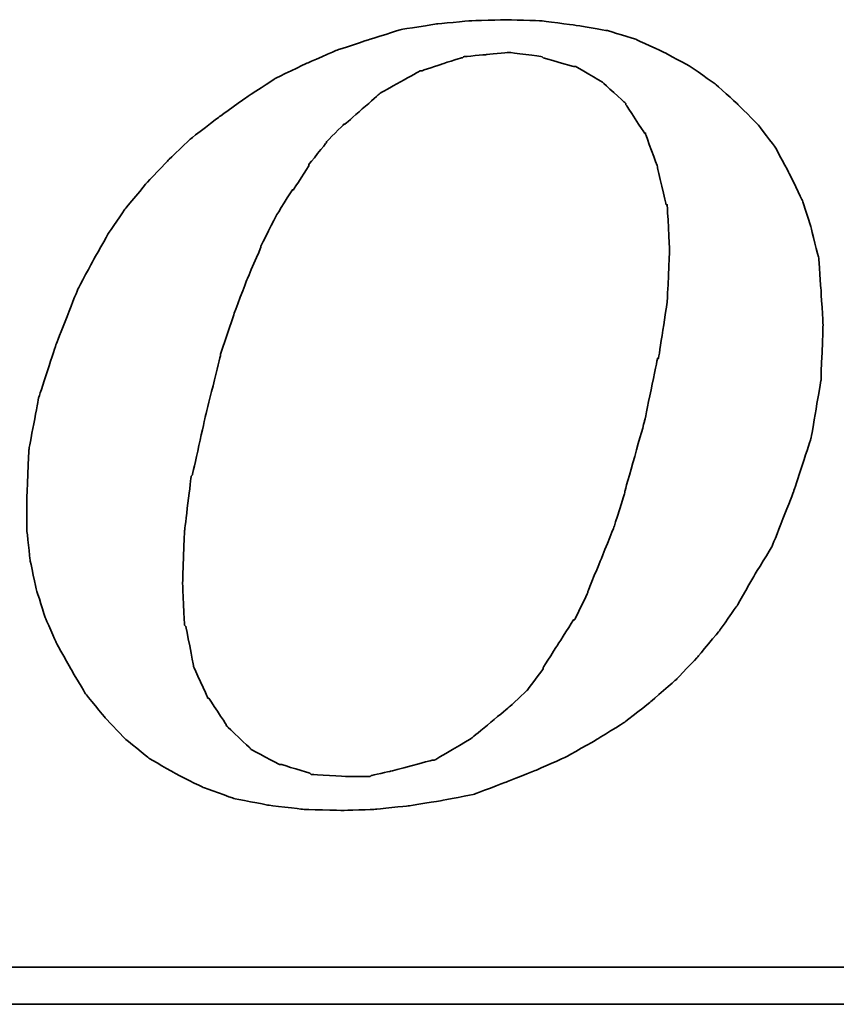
# Model space of a CAD drawing. Header units: millimetres. Extents: x 340 to 654, y 334 to 449.
# Tile 43 of 50: x 579.24 to 581.77, y 363.24 to 366.29. Entities that reach past the tile are written whole.
import ezdxf

# ---------------------------------------------------------------- set-up
doc = ezdxf.new("R2010")
doc.units = ezdxf.units.MM
doc.layers.add('DIM', color=4, linetype='Continuous')
doc.layers.add('layer 1', color=7, linetype='Continuous')

# ---------------------------------------------------------------- blocks, each defined once
blk = doc.blocks.new('TBI MOTION logo(完整正式版)')
at = {"layer": 'layer 1', "color": 22, "lineweight": 35}
for points, knots in [([(35.79625, -6.98375), (35.79625, -6.98375), (36.23125, -7.43875), (36.23125, -7.43875), (36.23125, -7.43875), (36.23125, -7.43875), (36.75625, -7.87125), (36.75625, -7.87125), (36.75625, -7.87125), (36.75625, -7.87125), (37.33125, -8.20375), (37.33125, -8.20375), (37.33125, -8.20375), (37.33125, -8.20375), (37.95625, -8.51875), (37.95625, -8.51875), (37.95625, -8.51875), (37.95625, -8.51875), (38.62625, -8.75875), (38.62625, -8.75875), (38.62625, -8.75875), (38.62625, -8.75875), (39.37125, -8.90375), (39.37125, -8.90375), (39.37125, -8.90375), (39.37125, -8.90375), (40.14125, -8.99875), (40.14125, -8.99875), (40.14125, -8.99875), (40.14125, -8.99875), (41.02625, -9.02375), (41.02625, -9.02375), (41.02625, -9.02375), (41.02625, -9.02375), (41.74625, -8.99875), (41.74625, -8.99875), (41.74625, -8.99875), (41.74625, -8.99875), (42.46625, -8.92375), (42.46625, -8.92375), (42.46625, -8.92375), (42.46625, -8.92375), (43.21125, -8.80625), (43.21125, -8.80625), (43.21125, -8.80625), (43.21125, -8.80625), (43.93125, -8.66375), (43.93125, -8.66375), (43.93125, -8.66375), (43.93125, -8.66375), (44.62625, -8.39875), (44.62625, -8.39875), (44.62625, -8.39875), (44.62625, -8.39875), (45.29625, -8.13375), (45.29625, -8.13375), (45.29625, -8.13375), (45.29625, -8.13375), (45.94625, -7.84375), (45.94625, -7.84375), (45.94625, -7.84375), (45.94625, -7.84375), (46.61625, -7.46375), (46.61625, -7.46375), (46.61625, -7.46375), (46.61625, -7.46375), (47.24125, -7.07875), (47.24125, -7.07875), (47.24125, -7.07875), (47.24125, -7.07875), (47.81625, -6.62375), (47.81625, -6.62375), (47.81625, -6.62375), (47.81625, -6.62375), (48.36875, -6.14375), (48.36875, -6.14375), (48.36875, -6.14375), (48.36875, -6.14375), (48.84625, -5.64125), (48.84625, -5.64125), (48.84625, -5.64125), (48.84625, -5.64125), (49.32625, -5.06375), (49.32625, -5.06375), (49.32625, -5.06375), (49.32625, -5.06375), (49.71125, -4.51374), (49.71125, -4.51374), (49.71125, -4.51374), (49.71125, -4.51374), (50.09625, -3.83874), (50.09625, -3.83874), (50.09625, -3.83874), (50.09625, -3.83874), (50.48125, -3.21374), (50.48125, -3.21374), (50.48125, -3.21374), (50.48125, -3.21374), (50.96125, -1.99125), (50.96125, -1.99125), (50.96125, -1.99125), (50.96125, -1.99125), (51.34375, -0.81875), (51.34375, -0.81875), (51.34375, -0.81875), (51.34375, -0.81875), (51.56125, 0.45624), (51.56125, 0.45624), (51.56125, 0.45624), (51.56125, 0.45624), (51.60625, 1.67624), (51.60625, 1.67624), (51.60625, 1.67624), (51.60625, 1.67624), (51.56125, 2.44625), (51.56125, 2.44625), (51.56125, 2.44625), (51.56125, 2.44625), (51.51125, 3.14125), (51.51125, 3.14125), (51.51125, 3.14125), (51.51125, 3.14125), (51.34375, 3.81125), (51.34375, 3.81125), (51.34375, 3.81125), (51.34375, 3.81125), (51.15125, 4.41125), (51.15125, 4.41125), (51.15125, 4.41125), (51.15125, 4.41125), (50.86125, 5.01125), (50.86125, 5.01125), (50.86125, 5.01125), (50.86125, 5.01125), (50.55125, 5.58875), (50.55125, 5.58875), (50.55125, 5.58875), (50.55125, 5.58875), (50.16625, 6.09125), (50.16625, 6.09125), (50.16625, 6.09125), (50.16625, 6.09125), (49.71125, 6.54875), (49.71125, 6.54875), (49.71125, 6.54875), (49.71125, 6.54875), (49.23125, 6.98125), (49.23125, 6.98125), (49.23125, 6.98125), (49.23125, 6.98125), (48.67875, 7.36625), (48.67875, 7.36625), (48.67875, 7.36625), (48.67875, 7.36625), (48.10375, 7.67625), (48.10375, 7.67625), (48.10375, 7.67625), (48.10375, 7.67625), (47.48125, 7.96375), (47.48125, 7.96375), (47.48125, 7.96375), (47.48125, 7.96375), (46.85625, 8.15625), (46.85625, 8.15625), (46.85625, 8.15625), (46.85625, 8.15625), (46.13625, 8.27624), (46.13625, 8.27624), (46.13625, 8.27624), (46.13625, 8.27624), (45.39125, 8.37125), (45.39125, 8.37125), (45.39125, 8.37125), (45.39125, 8.37125), (44.62625, 8.39624), (44.62625, 8.39624), (44.62625, 8.39624), (44.62625, 8.39624), (43.83625, 8.37125), (43.83625, 8.37125), (43.83625, 8.37125), (43.83625, 8.37125), (43.09125, 8.30125), (43.09125, 8.30125), (43.09125, 8.30125), (43.09125, 8.30125), (42.32125, 8.18125), (42.32125, 8.18125), (42.32125, 8.18125), (42.32125, 8.18125), (41.62875, 7.96375), (41.62875, 7.96375), (41.62875, 7.96375), (41.62875, 7.96375), (40.90625, 7.72625), (40.90625, 7.72625), (40.90625, 7.72625), (40.90625, 7.72625), (40.23624, 7.43625), (40.23624, 7.43625), (40.23624, 7.43625), (40.23624, 7.43625), (39.54124, 7.10125), (39.54124, 7.10125), (39.54124, 7.10125), (39.54124, 7.10125), (38.91625, 6.69125), (38.91625, 6.69125), (38.91625, 6.69125), (38.91625, 6.69125), (38.31625, 6.26125), (38.31625, 6.26125), (38.31625, 6.26125), (38.31625, 6.26125), (37.69125, 5.78125), (37.69125, 5.78125), (37.69125, 5.78125), (37.69125, 5.78125), (37.18625, 5.30125), (37.18625, 5.30125), (37.18625, 5.30125), (37.18625, 5.30125), (36.70625, 4.79624), (36.70625, 4.79624), (36.70625, 4.79624), (36.70625, 4.79624), (36.23125, 4.22125), (36.23125, 4.22125), (36.23125, 4.22125), (36.23125, 4.22125), (35.87124, 3.69375), (35.87124, 3.69375), (35.87124, 3.69375), (35.87124, 3.69375), (35.53125, 3.09125), (35.53125, 3.09125), (35.53125, 3.09125), (35.53125, 3.09125), (35.19875, 2.47125), (35.19875, 2.47125), (35.19875, 2.47125), (35.19875, 2.47125), (34.71625, 1.24625), (34.71625, 1.24625), (34.71625, 1.24625), (34.71625, 1.24625), (34.33125, 0.06874), (34.33125, 0.06874), (34.33125, 0.06874), (34.33125, 0.06874), (34.11625, -1.07875), (34.11625, -1.07875), (34.11625, -1.07875), (34.11625, -1.07875), (34.07125, -2.15875), (34.07125, -2.15875), (34.07125, -2.15875), (34.07125, -2.15875), (34.07125, -2.85375), (34.07125, -2.85375), (34.07125, -2.85375), (34.07125, -2.85375), (34.14125, -3.50375), (34.14125, -3.50375), (34.14125, -3.50375), (34.14125, -3.50375), (34.28625, -4.17375), (34.28625, -4.17375), (34.28625, -4.17375), (34.28625, -4.17375), (34.47625, -4.77624), (34.47625, -4.77624), (34.47625, -4.77624), (34.47625, -4.77624), (34.71625, -5.32625), (34.71625, -5.32625), (34.71625, -5.32625), (34.71625, -5.32625), (35.05375, -5.92875), (35.05375, -5.92875), (35.05375, -5.92875), (35.05375, -5.92875), (35.36375, -6.45375), (35.36375, -6.45375), (35.36375, -6.45375), (35.36375, -6.45375), (35.79625, -6.98375), (35.79625, -6.98375)], [0, 0, 0, 0, 0.01388889, 0.01388889, 0.01388889, 0.0138889, 0.02777778, 0.02777778, 0.02777778, 0.02777779, 0.04166667, 0.04166667, 0.04166667, 0.04166668, 0.05555556, 0.05555556, 0.05555556, 0.05555557, 0.06944444, 0.06944444, 0.06944444, 0.06944445, 0.08333333, 0.08333333, 0.08333333, 0.08333334, 0.09722222, 0.09722222, 0.09722222, 0.09722223, 0.11111111, 0.11111111, 0.11111111, 0.11111112, 0.125, 0.125, 0.125, 0.12500001, 0.13888889, 0.13888889, 0.13888889, 0.1388889, 0.15277778, 0.15277778, 0.15277778, 0.15277779, 0.16666667, 0.16666667, 0.16666667, 0.16666668, 0.18055556, 0.18055556, 0.18055556, 0.18055557, 0.19444444, 0.19444444, 0.19444444, 0.19444445, 0.20833333, 0.20833333, 0.20833333, 0.20833334, 0.22222222, 0.22222222, 0.22222222, 0.22222223, 0.23611111, 0.23611111, 0.23611111, 0.23611112, 0.25, 0.25, 0.25, 0.25000001, 0.26388889, 0.26388889, 0.26388889, 0.2638889, 0.27777778, 0.27777778, 0.27777778, 0.27777779, 0.29166667, 0.29166667, 0.29166667, 0.29166668, 0.30555556, 0.30555556, 0.30555556, 0.30555557, 0.31944444, 0.31944444, 0.31944444, 0.31944445, 0.33333333, 0.33333333, 0.33333333, 0.33333334, 0.34722222, 0.34722222, 0.34722222, 0.34722223, 0.36111111, 0.36111111, 0.36111111, 0.36111112, 0.375, 0.375, 0.375, 0.37500001, 0.38888889, 0.38888889, 0.38888889, 0.3888889, 0.40277778, 0.40277778, 0.40277778, 0.40277779, 0.41666667, 0.41666667, 0.41666667, 0.41666668, 0.43055556, 0.43055556, 0.43055556, 0.43055557, 0.44444444, 0.44444444, 0.44444444, 0.44444445, 0.45833333, 0.45833333, 0.45833333, 0.45833334, 0.47222222, 0.47222222, 0.47222222, 0.47222223, 0.48611111, 0.48611111, 0.48611111, 0.48611112, 0.5, 0.5, 0.5, 0.50000001, 0.51388889, 0.51388889, 0.51388889, 0.5138889, 0.52777778, 0.52777778, 0.52777778, 0.52777779, 0.54166667, 0.54166667, 0.54166667, 0.54166668, 0.55555556, 0.55555556, 0.55555556, 0.55555557, 0.56944444, 0.56944444, 0.56944444, 0.56944445, 0.58333333, 0.58333333, 0.58333333, 0.58333334, 0.59722222, 0.59722222, 0.59722222, 0.59722223, 0.61111111, 0.61111111, 0.61111111, 0.61111112, 0.625, 0.625, 0.625, 0.62500001, 0.63888889, 0.63888889, 0.63888889, 0.6388889, 0.65277778, 0.65277778, 0.65277778, 0.65277779, 0.66666667, 0.66666667, 0.66666667, 0.66666668, 0.68055556, 0.68055556, 0.68055556, 0.68055557, 0.69444444, 0.69444444, 0.69444444, 0.69444445, 0.70833333, 0.70833333, 0.70833333, 0.70833334, 0.72222222, 0.72222222, 0.72222222, 0.72222223, 0.73611111, 0.73611111, 0.73611111, 0.73611112, 0.75, 0.75, 0.75, 0.75000001, 0.76388889, 0.76388889, 0.76388889, 0.7638889, 0.77777778, 0.77777778, 0.77777778, 0.77777779, 0.79166667, 0.79166667, 0.79166667, 0.79166668, 0.80555556, 0.80555556, 0.80555556, 0.80555557, 0.81944444, 0.81944444, 0.81944444, 0.81944445, 0.83333333, 0.83333333, 0.83333333, 0.83333334, 0.84722222, 0.84722222, 0.84722222, 0.84722223, 0.86111111, 0.86111111, 0.86111111, 0.86111112, 0.875, 0.875, 0.875, 0.87500001, 0.88888889, 0.88888889, 0.88888889, 0.8888889, 0.90277778, 0.90277778, 0.90277778, 0.90277779, 0.91666667, 0.91666667, 0.91666667, 0.91666668, 0.93055556, 0.93055556, 0.93055556, 0.93055557, 0.94444444, 0.94444444, 0.94444444, 0.94444445, 0.95833333, 0.95833333, 0.95833333, 0.95833334, 0.97222222, 0.97222222, 0.97222222, 0.97222223, 0.98611111, 0.98611111, 0.98611111, 0.98611112, 1, 1, 1, 1]), ([(38.33875, 1.03124), (38.33875, 1.03124), (38.62625, 1.89625), (38.62625, 1.89625), (38.62625, 1.89625), (38.62625, 1.89625), (38.91625, 2.66375), (38.91625, 2.66375), (38.91625, 2.66375), (38.91625, 2.66375), (39.22625, 3.38125), (39.22625, 3.38125), (39.22625, 3.38125), (39.22625, 3.38125), (39.22625, 3.40624), (39.22625, 3.40624), (39.22625, 3.40624), (39.22625, 3.40624), (39.56124, 4.07624), (39.56124, 4.07624), (39.56124, 4.07624), (39.56124, 4.07624), (39.92125, 4.65125), (39.92125, 4.65125), (39.92125, 4.65125), (39.92125, 4.65125), (39.94625, 4.65125), (39.94625, 4.65125), (39.94625, 4.65125), (39.94625, 4.65125), (40.28125, 5.17875), (40.28125, 5.17875), (40.28125, 5.17875), (40.28125, 5.17875), (40.28125, 5.20375), (40.28125, 5.20375), (40.28125, 5.20375), (40.28125, 5.20375), (40.66875, 5.68625), (40.66875, 5.68625), (40.66875, 5.68625), (40.66875, 5.68625), (40.66875, 5.70625), (40.66875, 5.70625), (40.66875, 5.70625), (40.66875, 5.70625), (41.05124, 6.09125), (41.05124, 6.09125), (41.05124, 6.09125), (41.05124, 6.09125), (41.07625, 6.09125), (41.07625, 6.09125), (41.07625, 6.09125), (41.07625, 6.09125), (41.84125, 6.76625), (41.84125, 6.76625), (41.84125, 6.76625), (41.84125, 6.76625), (41.86625, 6.78625), (41.86625, 6.78625), (41.86625, 6.78625), (41.86625, 6.78625), (42.73125, 7.26624), (42.73125, 7.26624), (42.73125, 7.26624), (42.73125, 7.26624), (42.75625, 7.26624), (42.75625, 7.26624), (42.75625, 7.26624), (42.75625, 7.26624), (43.18625, 7.41125), (43.18625, 7.41125), (43.18625, 7.41125), (43.18625, 7.41125), (43.64125, 7.55625), (43.64125, 7.55625), (43.64125, 7.55625), (43.64125, 7.55625), (43.66625, 7.55625), (43.66625, 7.55625), (43.66625, 7.55625), (43.66625, 7.55625), (43.69125, 7.58124), (43.69125, 7.58124), (43.69125, 7.58124), (43.69125, 7.58124), (44.19125, 7.62625), (44.19125, 7.62625), (44.19125, 7.62625), (44.19125, 7.62625), (44.67125, 7.67625), (44.67125, 7.67625), (44.67125, 7.67625), (44.67125, 7.67625), (44.69625, 7.67625), (44.69625, 7.67625), (44.69625, 7.67625), (44.69625, 7.67625), (45.41875, 7.58124), (45.41875, 7.58124), (45.41875, 7.58124), (45.41875, 7.58124), (45.44125, 7.55625), (45.44125, 7.55625), (45.44125, 7.55625), (45.44125, 7.55625), (46.11125, 7.36625), (46.11125, 7.36625), (46.11125, 7.36625), (46.11125, 7.36625), (46.13625, 7.36625), (46.13625, 7.36625), (46.13625, 7.36625), (46.13625, 7.36625), (46.15875, 7.36625), (46.15875, 7.36625), (46.15875, 7.36625), (46.15875, 7.36625), (46.73625, 7.02624), (46.73625, 7.02624), (46.73625, 7.02624), (46.73625, 7.02624), (46.76125, 7.00624), (46.76125, 7.00624), (46.76125, 7.00624), (46.76125, 7.00624), (47.24125, 6.57124), (47.24125, 6.57124), (47.24125, 6.57124), (47.24125, 6.57124), (47.26625, 6.54875), (47.26625, 6.54875), (47.26625, 6.54875), (47.26625, 6.54875), (47.26625, 6.52375), (47.26625, 6.52375), (47.26625, 6.52375), (47.26625, 6.52375), (47.67375, 5.89875), (47.67375, 5.89875), (47.67375, 5.89875), (47.67375, 5.89875), (47.69625, 5.89875), (47.69625, 5.89875), (47.69625, 5.89875), (47.69625, 5.89875), (47.69625, 5.87625), (47.69625, 5.87625), (47.69625, 5.87625), (47.69625, 5.87625), (47.96125, 5.15625), (47.96125, 5.15625), (47.96125, 5.15625), (47.96125, 5.15625), (47.96125, 5.13125), (47.96125, 5.13125), (47.96125, 5.13125), (47.96125, 5.13125), (48.15125, 4.31875), (48.15125, 4.31875), (48.15125, 4.31875), (48.15125, 4.31875), (48.17625, 4.31875), (48.17625, 4.31875), (48.17625, 4.31875), (48.17625, 4.31875), (48.17625, 4.29125), (48.17625, 4.29125), (48.17625, 4.29125), (48.17625, 4.29125), (48.22625, 3.33125), (48.22625, 3.33125), (48.22625, 3.33125), (48.22625, 3.33125), (48.22625, 3.30875), (48.22625, 3.30875), (48.22625, 3.30875), (48.22625, 3.30875), (48.17625, 2.20624), (48.17625, 2.20624), (48.17625, 2.20624), (48.17625, 2.20624), (48.17625, 2.18124), (48.17625, 2.18124), (48.17625, 2.18124), (48.17625, 2.18124), (47.98375, 0.93624), (47.98375, 0.93624), (47.98375, 0.93624), (47.98375, 0.93624), (47.96125, 0.93624), (47.96125, 0.93624), (47.96125, 0.93624), (47.96125, 0.93624), (47.67375, -0.45874), (47.67375, -0.45874), (47.67375, -0.45874), (47.67375, -0.45874), (47.24125, -1.99125), (47.24125, -1.99125), (47.24125, -1.99125), (47.24125, -1.99125), (47.24125, -2.01874), (47.24125, -2.01874), (47.24125, -2.01874), (47.24125, -2.01874), (47.00125, -2.78375), (47.00125, -2.78375), (47.00125, -2.78375), (47.00125, -2.78375), (46.71125, -3.50375), (46.71125, -3.50375), (46.71125, -3.50375), (46.71125, -3.50375), (46.42625, -4.19875), (46.42625, -4.19875), (46.42625, -4.19875), (46.42625, -4.19875), (46.42625, -4.22375), (46.42625, -4.22375), (46.42625, -4.22375), (46.42625, -4.22375), (46.13625, -4.82374), (46.13625, -4.82374), (46.13625, -4.82374), (46.13625, -4.82374), (46.11125, -4.82374), (46.11125, -4.82374), (46.11125, -4.82374), (46.11125, -4.82374), (45.77625, -5.35125), (45.77625, -5.35125), (45.77625, -5.35125), (45.77625, -5.35125), (45.44125, -5.87875), (45.44125, -5.87875), (45.44125, -5.87875), (45.44125, -5.87875), (45.44125, -5.90375), (45.44125, -5.90375), (45.44125, -5.90375), (45.44125, -5.90375), (45.10625, -6.35875), (45.10625, -6.35875), (45.10625, -6.35875), (45.10625, -6.35875), (45.08125, -6.38375), (45.08125, -6.38375), (45.08125, -6.38375), (45.08125, -6.38375), (44.69625, -6.74375), (44.69625, -6.74375), (44.69625, -6.74375), (44.69625, -6.74375), (43.88375, -7.41625), (43.88375, -7.41625), (43.88375, -7.41625), (43.88375, -7.41625), (43.85625, -7.43875), (43.85625, -7.43875), (43.85625, -7.43875), (43.85625, -7.43875), (43.04125, -7.91875), (43.04125, -7.91875), (43.04125, -7.91875), (43.04125, -7.91875), (43.01625, -7.91875), (43.01625, -7.91875), (43.01625, -7.91875), (43.01625, -7.91875), (42.99625, -7.91875), (42.99625, -7.91875), (42.99625, -7.91875), (42.99625, -7.91875), (42.08125, -8.15875), (42.08125, -8.15875), (42.08125, -8.15875), (42.08125, -8.15875), (41.65125, -8.25625), (41.65125, -8.25625), (41.65125, -8.25625), (41.65125, -8.25625), (41.62875, -8.27875), (41.62875, -8.27875), (41.62875, -8.27875), (41.62875, -8.27875), (41.60125, -8.27875), (41.60125, -8.27875), (41.60125, -8.27875), (41.60125, -8.27875), (41.12125, -8.27875), (41.12125, -8.27875), (41.12125, -8.27875), (41.12125, -8.27875), (40.35624, -8.23125), (40.35624, -8.23125), (40.35624, -8.23125), (40.35624, -8.23125), (40.33125, -8.23125), (40.33125, -8.23125), (40.33125, -8.23125), (40.33125, -8.23125), (40.30625, -8.20375), (40.30625, -8.20375), (40.30625, -8.20375), (40.30625, -8.20375), (39.68375, -8.01375), (39.68375, -8.01375), (39.68375, -8.01375), (39.68375, -8.01375), (39.66124, -8.01375), (39.66124, -8.01375), (39.66124, -8.01375), (39.66124, -8.01375), (39.63625, -8.01375), (39.63625, -8.01375), (39.63625, -8.01375), (39.63625, -8.01375), (39.01125, -7.67875), (39.01125, -7.67875), (39.01125, -7.67875), (39.01125, -7.67875), (38.98875, -7.65375), (38.98875, -7.65375), (38.98875, -7.65375), (38.98875, -7.65375), (38.48625, -7.17375), (38.48625, -7.17375), (38.48625, -7.17375), (38.48625, -7.17375), (38.45875, -7.14875), (38.45875, -7.14875), (38.45875, -7.14875), (38.45875, -7.14875), (38.45875, -7.12875), (38.45875, -7.12875), (38.45875, -7.12875), (38.45875, -7.12875), (38.07625, -6.54875), (38.07625, -6.54875), (38.07625, -6.54875), (38.07625, -6.54875), (38.05125, -6.54875), (38.05125, -6.54875), (38.05125, -6.54875), (38.05125, -6.54875), (38.05125, -6.52875), (38.05125, -6.52875), (38.05125, -6.52875), (38.05125, -6.52875), (37.74125, -5.85375), (37.74125, -5.85375), (37.74125, -5.85375), (37.74125, -5.85375), (37.74125, -5.82875), (37.74125, -5.82875), (37.74125, -5.82875), (37.74125, -5.82875), (37.57375, -4.96875), (37.57375, -4.96875), (37.57375, -4.96875), (37.57375, -4.96875), (37.54625, -4.94375), (37.54625, -4.94375), (37.54625, -4.94375), (37.54625, -4.94375), (37.50125, -4.03375), (37.50125, -4.03375), (37.50125, -4.03375), (37.50125, -4.03375), (37.50125, -4.00875), (37.50125, -4.00875), (37.50125, -4.00875), (37.50125, -4.00875), (37.54625, -2.85375), (37.54625, -2.85375), (37.54625, -2.85375), (37.54625, -2.85375), (37.69125, -1.65875), (37.69125, -1.65875), (37.69125, -1.65875), (37.69125, -1.65875), (37.71624, -1.63375), (37.71624, -1.63375), (37.71624, -1.63375), (37.71624, -1.63375), (38.00375, -0.33875), (38.00375, -0.33875), (38.00375, -0.33875), (38.00375, -0.33875), (38.33875, 1.00624), (38.33875, 1.00624), (38.33875, 1.00624), (38.33875, 1.00624), (38.33875, 1.03124), (38.33875, 1.03124)], [0, 0, 0, 0, 0.01010101, 0.01010101, 0.01010101, 0.01010102, 0.02020202, 0.02020202, 0.02020202, 0.02020203, 0.03030303, 0.03030303, 0.03030303, 0.03030304, 0.04040404, 0.04040404, 0.04040404, 0.04040405, 0.05050505, 0.05050505, 0.05050505, 0.05050506, 0.06060606, 0.06060606, 0.06060606, 0.06060607, 0.07070707, 0.07070707, 0.07070707, 0.07070708, 0.08080808, 0.08080808, 0.08080808, 0.08080809, 0.09090909, 0.09090909, 0.09090909, 0.0909091, 0.1010101, 0.1010101, 0.1010101, 0.10101011, 0.11111111, 0.11111111, 0.11111111, 0.11111112, 0.12121212, 0.12121212, 0.12121212, 0.12121213, 0.13131313, 0.13131313, 0.13131313, 0.13131314, 0.14141414, 0.14141414, 0.14141414, 0.14141415, 0.15151515, 0.15151515, 0.15151515, 0.15151516, 0.16161616, 0.16161616, 0.16161616, 0.16161617, 0.17171717, 0.17171717, 0.17171717, 0.17171718, 0.18181818, 0.18181818, 0.18181818, 0.18181819, 0.19191919, 0.19191919, 0.19191919, 0.1919192, 0.2020202, 0.2020202, 0.2020202, 0.20202021, 0.21212121, 0.21212121, 0.21212121, 0.21212122, 0.22222222, 0.22222222, 0.22222222, 0.22222223, 0.23232323, 0.23232323, 0.23232323, 0.23232324, 0.24242424, 0.24242424, 0.24242424, 0.24242425, 0.25252525, 0.25252525, 0.25252525, 0.25252526, 0.26262626, 0.26262626, 0.26262626, 0.26262627, 0.27272727, 0.27272727, 0.27272727, 0.27272728, 0.28282828, 0.28282828, 0.28282828, 0.28282829, 0.29292929, 0.29292929, 0.29292929, 0.2929293, 0.3030303, 0.3030303, 0.3030303, 0.30303031, 0.31313131, 0.31313131, 0.31313131, 0.31313132, 0.32323232, 0.32323232, 0.32323232, 0.32323233, 0.33333333, 0.33333333, 0.33333333, 0.33333334, 0.34343434, 0.34343434, 0.34343434, 0.34343435, 0.35353535, 0.35353535, 0.35353535, 0.35353536, 0.36363636, 0.36363636, 0.36363636, 0.36363637, 0.37373737, 0.37373737, 0.37373737, 0.37373738, 0.38383838, 0.38383838, 0.38383838, 0.38383839, 0.39393939, 0.39393939, 0.39393939, 0.3939394, 0.4040404, 0.4040404, 0.4040404, 0.40404041, 0.41414141, 0.41414141, 0.41414141, 0.41414142, 0.42424242, 0.42424242, 0.42424242, 0.42424243, 0.43434343, 0.43434343, 0.43434343, 0.43434344, 0.44444444, 0.44444444, 0.44444444, 0.44444445, 0.45454545, 0.45454545, 0.45454545, 0.45454546, 0.46464646, 0.46464646, 0.46464646, 0.46464647, 0.47474747, 0.47474747, 0.47474747, 0.47474748, 0.48484848, 0.48484848, 0.48484848, 0.48484849, 0.49494949, 0.49494949, 0.49494949, 0.4949495, 0.50505051, 0.50505051, 0.50505051, 0.50505052, 0.51515152, 0.51515152, 0.51515152, 0.51515153, 0.52525253, 0.52525253, 0.52525253, 0.52525254, 0.53535354, 0.53535354, 0.53535354, 0.53535355, 0.54545455, 0.54545455, 0.54545455, 0.54545456, 0.55555556, 0.55555556, 0.55555556, 0.55555557, 0.56565657, 0.56565657, 0.56565657, 0.56565658, 0.57575758, 0.57575758, 0.57575758, 0.57575759, 0.58585859, 0.58585859, 0.58585859, 0.5858586, 0.5959596, 0.5959596, 0.5959596, 0.59595961, 0.60606061, 0.60606061, 0.60606061, 0.60606062, 0.61616162, 0.61616162, 0.61616162, 0.61616163, 0.62626263, 0.62626263, 0.62626263, 0.62626264, 0.63636364, 0.63636364, 0.63636364, 0.63636365, 0.64646465, 0.64646465, 0.64646465, 0.64646466, 0.65656566, 0.65656566, 0.65656566, 0.65656567, 0.66666667, 0.66666667, 0.66666667, 0.66666668, 0.67676768, 0.67676768, 0.67676768, 0.67676769, 0.68686869, 0.68686869, 0.68686869, 0.6868687, 0.6969697, 0.6969697, 0.6969697, 0.69696971, 0.70707071, 0.70707071, 0.70707071, 0.70707072, 0.71717172, 0.71717172, 0.71717172, 0.71717173, 0.72727273, 0.72727273, 0.72727273, 0.72727274, 0.73737374, 0.73737374, 0.73737374, 0.73737375, 0.74747475, 0.74747475, 0.74747475, 0.74747476, 0.75757576, 0.75757576, 0.75757576, 0.75757577, 0.76767677, 0.76767677, 0.76767677, 0.76767678, 0.77777778, 0.77777778, 0.77777778, 0.77777779, 0.78787879, 0.78787879, 0.78787879, 0.7878788, 0.7979798, 0.7979798, 0.7979798, 0.79797981, 0.80808081, 0.80808081, 0.80808081, 0.80808082, 0.81818182, 0.81818182, 0.81818182, 0.81818183, 0.82828283, 0.82828283, 0.82828283, 0.82828284, 0.83838384, 0.83838384, 0.83838384, 0.83838385, 0.84848485, 0.84848485, 0.84848485, 0.84848486, 0.85858586, 0.85858586, 0.85858586, 0.85858587, 0.86868687, 0.86868687, 0.86868687, 0.86868688, 0.87878788, 0.87878788, 0.87878788, 0.87878789, 0.88888889, 0.88888889, 0.88888889, 0.8888889, 0.8989899, 0.8989899, 0.8989899, 0.89898991, 0.90909091, 0.90909091, 0.90909091, 0.90909092, 0.91919192, 0.91919192, 0.91919192, 0.91919193, 0.92929293, 0.92929293, 0.92929293, 0.92929294, 0.93939394, 0.93939394, 0.93939394, 0.93939395, 0.94949495, 0.94949495, 0.94949495, 0.94949496, 0.95959596, 0.95959596, 0.95959596, 0.95959597, 0.96969697, 0.96969697, 0.96969697, 0.96969698, 0.97979798, 0.97979798, 0.97979798, 0.97979799, 0.98989899, 0.98989899, 0.98989899, 0.989899, 1, 1, 1, 1]), ([(75.90875, -9.47875), (75.90875, -9.47875), (75.90875, -12.28625), (75.90875, -12.28625), (75.90875, -12.28625), (75.90875, -12.28625), (75.90875, -12.47875), (75.90875, -12.47875), (75.90875, -12.47875), (75.90875, -12.47875), (75.71625, -12.47875), (75.71625, -12.47875), (75.71625, -12.47875), (75.71625, -12.47875), (-88.32875, -12.47875), (-88.32875, -12.47875), (-88.32875, -12.47875), (-88.32875, -12.47875), (-88.32875, -13.29375), (-88.32875, -13.29375), (-88.32875, -13.29375), (-88.32875, -13.29375), (82.89125, -13.29375), (82.89125, -13.29375), (82.89125, -13.29375), (82.89125, -13.29375), (75.90875, -9.47875), (75.90875, -9.47875)], [0, 0, 0, 0, 0.14285714, 0.14285714, 0.14285714, 0.14285715, 0.28571429, 0.28571429, 0.28571429, 0.2857143, 0.42857143, 0.42857143, 0.42857143, 0.42857144, 0.57142857, 0.57142857, 0.57142857, 0.57142858, 0.71428571, 0.71428571, 0.71428571, 0.71428572, 0.85714286, 0.85714286, 0.85714286, 0.85714287, 1, 1, 1, 1])]:
    blk.add_open_spline(points, degree=3, knots=knots, dxfattribs=at)

msp = doc.modelspace()

# ---------------------------------------------------------------- block references
at = {"layer": 'DIM', "color": 7, "xscale": 0.1404528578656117, "yscale": 0.1404528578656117, "zscale": 0.1404528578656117}
msp.add_blockref('TBI MOTION logo(完整正式版)', (574.4796, 365.1081), dxfattribs=at)

doc.saveas('drawing.dxf')
